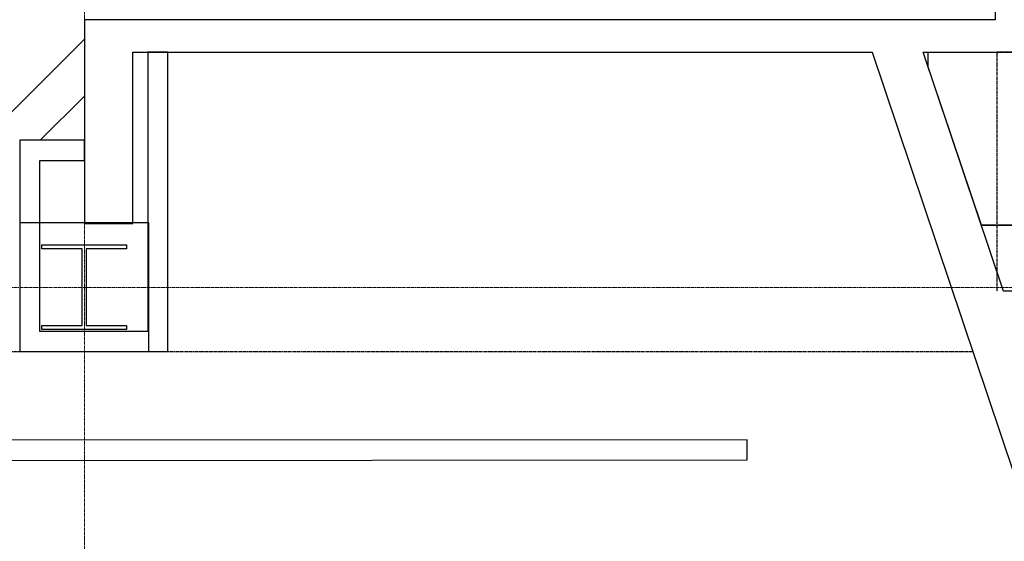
# Model space of a CAD drawing. Header units: millimetres. Extents: x -8838 to 31257, y -6224 to 3754.
# Tile 181 of 185: x 2144 to 2388, y -663 to -533. Entities that reach past the tile are written whole.
import ezdxf

# ---------------------------------------------------------------- set-up
doc = ezdxf.new("R2010")
doc.units = ezdxf.units.MM
doc.header["$LTSCALE"] = 10
doc.header["$MEASUREMENT"] = 0
for name, pattern in [('rzut 2 pietra$0$ArchiTECH.PC 1. Line Type', [0.004, 0.003, -0.001]), ('rzut 2 pietra$0$ArchiTECH.PC 5. Line Type', [0.0053, 0.003, -0.001, 0.0003, -0.001]), ('rzut 2 pietra$0$ArchiTECH.PC Solid Line Type', [0]), ('SUFIT_2 PIETRO$0$ArchiTECH.PC 1. Line Type', [0.004, 0.003, -0.001]), ('SUFIT_2 PIETRO$0$ArchiTECH.PC Solid Line Type', [0])]:
    doc.linetypes.add(name, pattern=pattern)
doc.layers.add('IS_ARCH', color=254, linetype='CONTINUOUS', lineweight=18)
for name, color, linetype in [('SUFIT_2 PIETRO$0$ELEM KONSTRUKCJI - inwent', 254, 'CONTINUOUS'), ('SUFIT_2 PIETRO$0$INWENTARYZACJA', 254, 'CONTINUOUS'), ('SUFIT_2 PIETRO$0$Kalka 1', 254, 'CONTINUOUS'), ('SUFIT_2 PIETRO$0$OŚWIETLENIE_KULAB', 254, 'CONTINUOUS'), ('SUFIT_2 PIETRO$0$sciany projektowane', 254, 'CONTINUOUS'), ('SUFIT_2 PIETRO$0$SUFIT NOWY 39', 254, 'CONTINUOUS'), ('SUFIT_2 PIETRO$0$WINDA', 254, 'CONTINUOUS')]:
    doc.layers.add(name, color=color, linetype=linetype)

msp = doc.modelspace()

# ---------------------------------------------------------------- linework, layer by layer
at = {"layer": 'IS_ARCH', "linetype": 'rzut 2 pietra$0$ArchiTECH.PC 5. Line Type'}
for p, q in [((2160, 773.48), (2160, -2117.32)), ((-3581.18, -600), (11755.5, -600))]:
    msp.add_line(p, q, dxfattribs=at)
at = {"layer": 'IS_ARCH', "linetype": 'rzut 2 pietra$0$ArchiTECH.PC Solid Line Type'}
for p, q in [((2386, -62), (2386, -533.51)), ((2160, -533.51), (2160, -584.06)), ((2386, -533.51), (2160, -533.51)), ((2172, -584.06), (2172, -541.51)), ((2172, -541.51), (2355.44, -541.51)), ((2180.68, -541.51), (2175.68, -541.51)), ((2175.68, -541.51), (2175.68, -610.92)), ((2180.68, -615.92), (2180.68, -541.51)), ((2355.44, -541.51), (2396.07, -662.57)), ((2368.1, -541.51), (2394, -541.51)), ((2388.03, -600.92), (2368.1, -541.51)), ((2143.93, -563.42), (2143.93, -615.92)), ((2160, -563.42), (2143.93, -563.42)), ((2160, -568.42), (2160, -563.42)), ((2148.93, -610.92), (2148.93, -568.42)), ((2148.93, -568.42), (2160, -568.42)), ((2175.93, -583.92), (2143.93, -583.92)), ((2143.93, -583.92), (2143.93, -615.92)), ((2175.93, -583.92), (2143.93, -583.92)), ((2143.93, -583.92), (2143.93, -615.92)), ((2175.93, -615.92), (2175.93, -583.92)), ((2175.93, -583.92), (2175.93, -583.92)), ((2175.93, -615.92), (2175.93, -583.92)), ((2175.93, -583.92), (2175.93, -583.92)), ((2160, -584.06), (2172, -584.06)), ((2149.43, -589.42), (2170.43, -589.42)), ((2149.43, -590.42), (2149.43, -589.42)), ((2149.43, -589.42), (2170.43, -589.42)), ((2149.43, -590.42), (2149.43, -589.42)), ((2159.43, -590.42), (2149.43, -590.42)), ((2159.43, -590.42), (2149.43, -590.42)), ((2159.43, -609.42), (2159.43, -590.42)), ((2159.43, -609.42), (2159.43, -590.42)), ((2170.43, -590.42), (2160.43, -590.42)), ((2160.43, -590.42), (2160.43, -609.42)), ((2170.43, -590.42), (2160.43, -590.42)), ((2160.43, -590.42), (2160.43, -609.42)), ((2170.43, -589.42), (2170.43, -590.42)), ((2170.43, -589.42), (2170.43, -590.42)), ((2436.88, -600.92), (2388.03, -600.92)), ((2149.43, -610.42), (2149.43, -609.42)), ((2149.43, -609.42), (2159.43, -609.42)), ((2149.43, -610.42), (2149.43, -609.42)), ((2149.43, -609.42), (2159.43, -609.42)), ((2170.43, -610.42), (2149.43, -610.42)), ((2170.43, -610.42), (2149.43, -610.42)), ((2160.43, -609.42), (2170.43, -609.42)), ((2160.43, -609.42), (2170.43, -609.42)), ((2170.43, -609.42), (2170.43, -610.42)), ((2170.43, -609.42), (2170.43, -610.42)), ((2175.68, -610.92), (2148.93, -610.92)), ((2143.93, -615.92), (2180.68, -615.92)), ((2143.93, -615.92), (2175.93, -615.92)), ((2143.93, -615.92), (2175.93, -615.92))]:
    msp.add_line(p, q, dxfattribs=at)
at = {"layer": 'IS_ARCH', "linetype": 'rzut 2 pietra$0$ArchiTECH.PC 1. Line Type'}
for p, q in [((2394, -541.51), (2386.4, -541.51)), ((2386.4, -541.51), (2386.4, -600.92)), ((1815.93, -615.92), (2380.41, -615.92))]:
    msp.add_line(p, q, dxfattribs=at)
at = {"layer": 'SUFIT_2 PIETRO$0$ELEM KONSTRUKCJI - inwent', "linetype": 'SUFIT_2 PIETRO$0$ArchiTECH.PC Solid Line Type'}
for p, q in [((2175.93, -583.92), (2143.93, -583.92)), ((2143.93, -583.92), (2143.93, -615.92)), ((2175.93, -615.92), (2175.93, -583.92)), ((2175.93, -583.92), (2175.93, -583.92)), ((2149.43, -589.42), (2170.43, -589.42)), ((2149.43, -590.42), (2149.43, -589.42)), ((2149.43, -589.42), (2170.43, -589.42)), ((2149.43, -590.42), (2149.43, -589.42)), ((2159.43, -590.42), (2149.43, -590.42)), ((2159.43, -590.42), (2149.43, -590.42)), ((2159.43, -609.42), (2159.43, -590.42)), ((2159.43, -609.42), (2159.43, -590.42)), ((2170.43, -590.42), (2160.43, -590.42)), ((2160.43, -590.42), (2160.43, -609.42)), ((2170.43, -590.42), (2160.43, -590.42)), ((2160.43, -590.42), (2160.43, -609.42)), ((2170.43, -589.42), (2170.43, -590.42)), ((2170.43, -589.42), (2170.43, -590.42)), ((2149.43, -610.42), (2149.43, -609.42)), ((2149.43, -609.42), (2159.43, -609.42)), ((2149.43, -610.42), (2149.43, -609.42)), ((2149.43, -609.42), (2159.43, -609.42)), ((2170.43, -610.42), (2149.43, -610.42)), ((2170.43, -610.42), (2149.43, -610.42)), ((2160.43, -609.42), (2170.43, -609.42)), ((2160.43, -609.42), (2170.43, -609.42)), ((2170.43, -609.42), (2170.43, -610.42)), ((2170.43, -609.42), (2170.43, -610.42)), ((2143.93, -615.92), (2175.93, -615.92))]:
    msp.add_line(p, q, dxfattribs=at)
at = {"layer": 'SUFIT_2 PIETRO$0$INWENTARYZACJA', "linetype": 'SUFIT_2 PIETRO$0$ArchiTECH.PC Solid Line Type'}
for p, q in [((2160, -533.51), (2160, -584.06)), ((2172, -584.06), (2172, -541.51)), ((2180.68, -541.51), (2175.68, -541.51)), ((2175.68, -541.51), (2175.68, -610.92)), ((2180.68, -615.92), (2180.68, -541.51)), ((2355.44, -541.51), (2397.64, -667.26)), ((2388.03, -600.92), (2368.1, -541.51)), ((2143.93, -563.42), (2143.93, -615.92)), ((2160, -563.42), (2143.93, -563.42)), ((2160, -568.42), (2160, -563.42)), ((2148.93, -610.92), (2148.93, -568.42)), ((2148.93, -568.42), (2160, -568.42)), ((2160, -584.06), (2172, -584.06)), ((2175.68, -610.92), (2148.93, -610.92)), ((2143.93, -615.92), (2180.68, -615.92))]:
    msp.add_line(p, q, dxfattribs=at)
at = {"layer": 'SUFIT_2 PIETRO$0$INWENTARYZACJA', "linetype": 'SUFIT_2 PIETRO$0$ArchiTECH.PC 1. Line Type'}
msp.add_line((1815.93, -615.92), (2380.41, -615.92), dxfattribs=at)
at = {"layer": 'SUFIT_2 PIETRO$0$Kalka 1', "linetype": 'SUFIT_2 PIETRO$0$ArchiTECH.PC Solid Line Type'}
for p, q in [((2175.93, -583.92), (2143.93, -583.92)), ((2143.93, -583.92), (2143.93, -615.92)), ((2175.93, -615.92), (2175.93, -583.92)), ((2175.93, -583.92), (2175.93, -583.92)), ((2143.93, -615.92), (2175.93, -615.92))]:
    msp.add_line(p, q, dxfattribs=at)
at = {"layer": 'SUFIT_2 PIETRO$0$OŚWIETLENIE_KULAB', "linetype": 'SUFIT_2 PIETRO$0$ArchiTECH.PC Solid Line Type'}
for p, q in [((2324.46, -637.81), (1491.79, -638.37)), ((2324.46, -637.81), (1491.79, -638.37)), ((2324.46, -642.81), (2324.46, -637.81)), ((2324.46, -642.81), (2324.46, -637.81)), ((1491.79, -643.37), (2324.46, -642.81)), ((1491.79, -643.37), (2324.46, -642.81))]:
    msp.add_line(p, q, dxfattribs=at)
at = {"layer": 'SUFIT_2 PIETRO$0$sciany projektowane', "linetype": 'SUFIT_2 PIETRO$0$ArchiTECH.PC 1. Line Type'}
for p, q in [((2394, -541.51), (2386.4, -541.51)), ((2386.4, -541.51), (2386.4, -600.92))]:
    msp.add_line(p, q, dxfattribs=at)
at = {"layer": 'SUFIT_2 PIETRO$0$sciany projektowane', "linetype": 'SUFIT_2 PIETRO$0$ArchiTECH.PC Solid Line Type'}
msp.add_line((2436.88, -600.92), (2388.03, -600.92), dxfattribs=at)
at = {"layer": 'SUFIT_2 PIETRO$0$SUFIT NOWY 39', "linetype": 'SUFIT_2 PIETRO$0$ArchiTECH.PC Solid Line Type'}
for p, q in [((2094.38, -603.92), (2160, -538.3)), ((2382.56, -584.5), (2368.1, -541.51)), ((2368.1, -541.51), (2394, -541.51)), ((2369.39, -545.36), (2369.39, -541.51)), ((2149.02, -563.42), (2160, -552.44)), ((2382.56, -584.5), (2549.39, -584.5)), ((2549.39, -584.5), (2382.56, -584.5))]:
    msp.add_line(p, q, dxfattribs=at)
at = {"layer": 'SUFIT_2 PIETRO$0$WINDA', "linetype": 'SUFIT_2 PIETRO$0$ArchiTECH.PC Solid Line Type'}
for p, q in [((2386, -62), (2386, -533.51)), ((2386, -533.51), (2160, -533.51)), ((2172, -541.51), (2355.44, -541.51)), ((2368.1, -541.51), (2394, -541.51))]:
    msp.add_line(p, q, dxfattribs=at)

doc.saveas('drawing.dxf')
